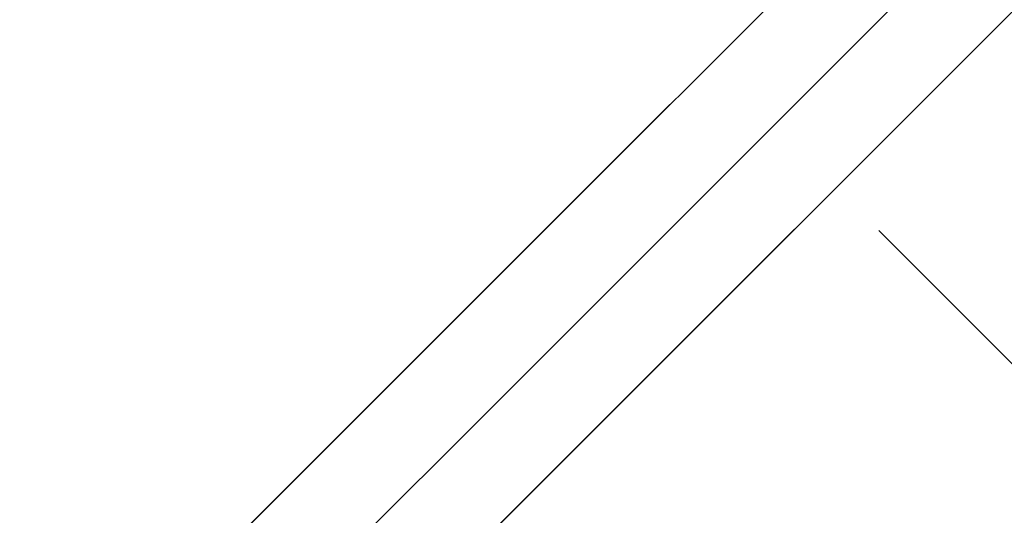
# Model space of a CAD drawing. Header units: millimetres. Extents: x -630 to 192, y -7 to 1615.
# Tile 154 of 249: x -607.98 to -599.59, y 1605.17 to 1609.39. Entities that reach past the tile are written whole.
import ezdxf

# ---------------------------------------------------------------- set-up
doc = ezdxf.new("R2010")
doc.units = ezdxf.units.MM
doc.header["$MEASUREMENT"] = 0
doc.layers.add('OVIDIO 160x80x72h', color=7, linetype='Continuous')

msp = doc.modelspace()

# ---------------------------------------------------------------- linework, layer by layer
at = {"layer": 'OVIDIO 160x80x72h', "extrusion": (0.999884, -0.000231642, 0.015217)}
for points in [[(1614.5935, 8.9345), (1603.6307, 729.0248)], [(1613.0937, 8.9107), (1602.1308, 729.0078)]]:
    msp.add_lwpolyline(points, dxfattribs=at)
at = {"layer": 'OVIDIO 160x80x72h'}
for points in [[(-596.959, 1614.1455), (-629.4852, 1581.6193)], [(-629.4852, 1581.6193), (-596.959, 1614.1455)], [(-596.4287, 1613.6152), (-628.9549, 1581.089)], [(-595.8983, 1613.0849), (-628.4246, 1580.5586)], [(-628.4246, 1580.5586), (-595.8983, 1613.0849)], [(-602.4391, 1608.6655), (-624.0052, 1587.0994)], [(-601.3784, 1607.6048), (-622.9445, 1586.0387)], [(-564.4673, 1571.4011), (-600.6586, 1607.5925)]]:
    msp.add_lwpolyline(points, dxfattribs=at)
at = {"layer": 'OVIDIO 160x80x72h', "extrusion": (-0.000231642, 0.999884, 0.015217)}
for points in [[(607.5477, 695.3848), (596.585, -24.6986)], [(596.585, -24.6986), (607.5477, 695.3848)], [(606.4873, 695.4009), (595.5246, -24.6825)], [(595.5246, -24.6825), (606.4873, 695.4009)]]:
    msp.add_lwpolyline(points, dxfattribs=at)
at = {"layer": 'OVIDIO 160x80x72h', "extrusion": (0.999885, -0.000231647, 0.015188)}
for points in [[(1603.0145, 728.9923), (1613.999, 8.8951)], [(1613.999, 8.8951), (1603.0145, 728.9923)]]:
    msp.add_lwpolyline(points, dxfattribs=at)
at = {"layer": 'OVIDIO 160x80x72h', "extrusion": (0.999884, -0.000231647, 0.015199)}
for points in [[(1612.9415, 8.8881), (1601.9652, 728.9951)], [(1601.9652, 728.9951), (1612.9415, 8.8881)]]:
    msp.add_lwpolyline(points, dxfattribs=at)
at = {"layer": 'OVIDIO 160x80x72h', "extrusion": (-0.015219, -0.015219, 0.999768)}
for points in [[(-596.8919, 1614.0948), (-596.8557, 1614.1301), (-596.8186, 1614.1645), (-596.7805, 1614.198), (-596.7416, 1614.2306), (-596.7018, 1614.2622), (-596.6612, 1614.2928), (-596.6199, 1614.3223), (-596.5778, 1614.3508), (-596.535, 1614.3782), (-596.4916, 1614.4045), (-596.4475, 1614.4297), (-596.4029, 1614.4536), (-596.3578, 1614.4765), (-596.3123, 1614.4981), (-596.2663, 1614.5185), (-596.2199, 1614.5377), (-596.1732, 1614.5557), (-596.1262, 1614.5725), (-596.079, 1614.588), (-596.0316, 1614.6023), (-595.9841, 1614.6153), (-595.9364, 1614.6272), (-595.8888, 1614.6378), (-595.8411, 1614.6472), (-595.7935, 1614.6554), (-595.7459, 1614.6624), (-595.6985, 1614.6683), (-595.6512, 1614.6729), (-595.6042, 1614.6765), (-595.5574, 1614.6789), (-595.5108, 1614.6802), (-595.4646, 1614.6804), (-595.4184, 1614.6796), (-595.3718, 1614.6777), (-595.3249, 1614.6746), (-595.2779, 1614.6705), (-595.2306, 1614.6651), (-595.1832, 1614.6587), (-595.1357, 1614.651), (-595.0881, 1614.6421), (-595.0405, 1614.6321), (-594.9929, 1614.6208), (-594.9454, 1614.6083), (-594.898, 1614.5946), (-594.8507, 1614.5796), (-594.8036, 1614.5634), (-594.7568, 1614.546), (-594.7103, 1614.5273), (-594.6641, 1614.5075), (-594.6184, 1614.4864), (-594.573, 1614.4641), (-594.5282, 1614.4406), (-594.4839, 1614.416), (-594.4401, 1614.3902), (-594.397, 1614.3633), (-594.3545, 1614.3352), (-594.3128, 1614.3061), (-594.2718, 1614.2759), (-594.2316, 1614.2447), (-594.1922, 1614.2125), (-594.1537, 1614.1794), (-594.1161, 1614.1453), (-594.0794, 1614.1103), (-594.0437, 1614.0745)], [(-595.8313, 1613.0341), (-595.8226, 1613.0426), (-595.8135, 1613.051), (-595.8043, 1613.0592), (-595.7947, 1613.0672), (-595.785, 1613.075), (-595.775, 1613.0826), (-595.7648, 1613.0899), (-595.7545, 1613.097), (-595.7439, 1613.1038), (-595.7331, 1613.1104), (-595.7221, 1613.1167), (-595.711, 1613.1228), (-595.6997, 1613.1286), (-595.6882, 1613.134), (-595.6766, 1613.1392), (-595.6649, 1613.1441), (-595.6531, 1613.1488), (-595.6411, 1613.1531), (-595.6291, 1613.157), (-595.617, 1613.1607), (-595.6048, 1613.1641), (-595.5925, 1613.1671), (-595.5802, 1613.1699), (-595.5679, 1613.1723), (-595.5555, 1613.1744), (-595.5432, 1613.1762), (-595.5308, 1613.1777), (-595.5184, 1613.1788), (-595.5061, 1613.1797), (-595.4938, 1613.1802), (-595.4816, 1613.1805), (-595.4694, 1613.1804), (-595.4571, 1613.18), (-595.4449, 1613.1794), (-595.4326, 1613.1784), (-595.4203, 1613.1771), (-595.4079, 1613.1756), (-595.3956, 1613.1737), (-595.3833, 1613.1714), (-595.371, 1613.1689), (-595.3587, 1613.1661), (-595.3465, 1613.1629), (-595.3343, 1613.1594), (-595.3222, 1613.1556), (-595.3102, 1613.1515), (-595.2982, 1613.1471), (-595.2864, 1613.1424), (-595.2747, 1613.1374), (-595.2632, 1613.132), (-595.2517, 1613.1264), (-595.2405, 1613.1205), (-595.2293, 1613.1144), (-595.2184, 1613.1079), (-595.2076, 1613.1012), (-595.1971, 1613.0942), (-595.1867, 1613.087), (-595.1766, 1613.0795), (-595.1666, 1613.0718), (-595.1569, 1613.0639), (-595.1474, 1613.0557), (-595.1382, 1613.0474), (-595.1292, 1613.0389), (-595.1204, 1613.0302), (-595.112, 1613.0213)]]:
    msp.add_lwpolyline(points, dxfattribs=at)

doc.saveas('drawing.dxf')
